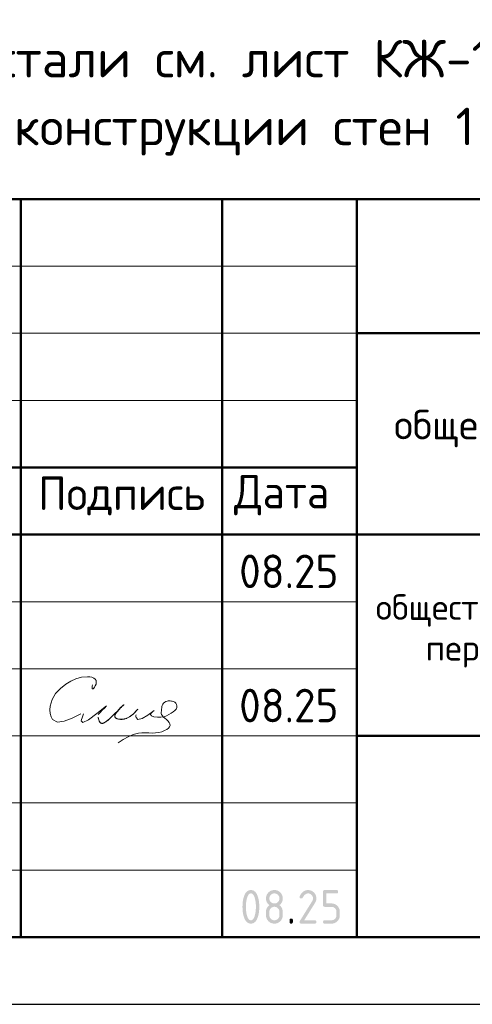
# Model space of a CAD drawing. Header units: millimetres. Extents: x 0 to 50400, y 0 to 35652.
# Tile 5 of 10: x 32391 to 36432, y 0 to 8804. Entities that reach past the tile are written whole.
import ezdxf

# ---------------------------------------------------------------- set-up
doc = ezdxf.new("R2010")
doc.units = ezdxf.units.MM
doc.layers.add('Standard', color=7, linetype='Continuous', lineweight=25)
doc.styles.add('ISOCPEUR', font='txt')

msp = doc.modelspace()

# ---------------------------------------------------------------- hatches: boundary and pattern name
at = {"layer": 'Standard', "linetype": 'Continuous', "lineweight": 25, "transparency": 33554687}
h = msp.add_hatch(color=7, dxfattribs=at)
h.paths.add_polyline_path([(34499.8, 871.5), (34499.8, 880.9), (34499.3, 889.9), (34498.8, 899), (34497.8, 907.7), (34496.8, 916.5), (34495.3, 925), (34493.9, 933.5), (34491.9, 941.7), (34490.4, 948), (34488.7, 953.4), (34487, 958.8), (34485.1, 963.5), (34483.2, 968.2), (34481.1, 972.1), (34479, 975.9), (34476.7, 979), (34474.4, 982.2), (34471.8, 984.5), (34469.3, 986.8), (34466.6, 988.4), (34463.9, 989.9), (34461, 990.7), (34458.1, 991.5), (34455, 991.5), (34451.9, 991.5), (34449, 990.7), (34446.1, 989.9), (34443.4, 988.4), (34440.8, 986.8), (34438.3, 984.5), (34435.8, 982.1), (34433.5, 979), (34431.2, 975.9), (34429.1, 972), (34427, 968.1), (34425.1, 963.4), (34423.2, 958.7), (34421.5, 953.2), (34419.8, 947.8), (34418.3, 941.5), (34416.3, 933.1), (34414.8, 924.5), (34413.2, 916), (34412.2, 907.2), (34411.2, 898.5), (34410.7, 889.5), (34410.2, 880.6), (34410.2, 871.5), (34410.2, 862.3), (34410.7, 853.3), (34411.2, 844.3), (34412.2, 835.5), (34413.2, 826.7), (34414.6, 818.2), (34416.1, 809.6), (34418.1, 801.3), (34419.6, 795.1), (34421.3, 789.7), (34423, 784.2), (34424.9, 779.6), (34426.8, 774.9), (34428.9, 771), (34431, 767.1), (34433.3, 764), (34435.6, 760.9), (34438.1, 758.6), (34440.6, 756.3), (34443.3, 754.7), (34446.1, 753.2), (34449, 752.4), (34451.9, 751.6), (34455, 751.6), (34458.1, 751.6), (34461, 752.4), (34463.9, 753.2), (34466.6, 754.7), (34469.3, 756.3), (34471.8, 758.6), (34474.4, 760.9), (34476.7, 764), (34479, 767.1), (34481.1, 771), (34483.2, 774.9), (34485.1, 779.6), (34487, 784.2), (34488.7, 789.7), (34490.4, 795.1), (34491.9, 801.3), (34493.9, 809.6), (34495.3, 818.2), (34496.8, 826.7), (34497.8, 835.5), (34498.8, 844.3), (34499.3, 853.3), (34499.8, 862.3)])
h.paths.add_polyline_path([(34529.9, 871.5), (34529.9, 864.8), (34529.6, 858.4), (34529.4, 851.9), (34529, 845.6), (34528.6, 839.4), (34528, 833.4), (34527.4, 827.3), (34526.6, 821.5), (34525.7, 815.7), (34524.7, 810.2), (34523.7, 804.6), (34522.4, 799.3), (34521.2, 793.9), (34519.8, 788.8), (34518.3, 783.7), (34516.7, 778.8), (34514.3, 771.7), (34511.5, 765.4), (34508.7, 759.1), (34505.6, 753.8), (34502.5, 748.4), (34499, 743.9), (34495.5, 739.4), (34491.6, 735.9), (34487.8, 732.3), (34483.5, 729.6), (34479.3, 726.9), (34474.7, 725.1), (34470.2, 723.3), (34465.2, 722.4), (34460.3, 721.5), (34455, 721.5), (34449.7, 721.5), (34444.7, 722.4), (34439.8, 723.3), (34435.2, 725.1), (34430.6, 726.9), (34426.4, 729.6), (34422.2, 732.2), (34418.4, 735.8), (34414.5, 739.4), (34411, 743.8), (34407.5, 748.3), (34404.4, 753.6), (34401.2, 759), (34398.5, 765.2), (34395.7, 771.5), (34393.3, 778.6), (34391.6, 783.5), (34390.2, 788.6), (34388.8, 793.7), (34387.5, 799.1), (34386.3, 804.4), (34385.3, 810), (34384.2, 815.6), (34383.4, 821.4), (34382.6, 827.2), (34382, 833.2), (34381.4, 839.3), (34380.9, 845.5), (34380.5, 851.8), (34380.3, 858.3), (34380.1, 864.8), (34380.1, 871.5), (34380.1, 878.3), (34380.3, 884.8), (34380.5, 891.3), (34380.9, 897.6), (34381.4, 903.8), (34382, 909.9), (34382.6, 915.9), (34383.4, 921.7), (34384.2, 927.5), (34385.3, 933.1), (34386.3, 938.7), (34387.5, 944), (34388.8, 949.4), (34390.2, 954.5), (34391.6, 959.6), (34393.3, 964.5), (34395.7, 971.6), (34398.5, 977.9), (34401.2, 984.1), (34404.4, 989.5), (34407.5, 994.8), (34411, 999.3), (34414.5, 1003.7), (34418.4, 1007.3), (34422.2, 1010.9), (34426.4, 1013.5), (34430.6, 1016.2), (34435.2, 1018), (34439.8, 1019.8), (34444.7, 1020.7), (34449.7, 1021.5), (34455, 1021.5), (34460.3, 1021.5), (34465.2, 1020.6), (34470.2, 1019.8), (34474.7, 1018), (34479.3, 1016.2), (34483.5, 1013.5), (34487.8, 1010.8), (34491.6, 1007.2), (34495.5, 1003.6), (34499, 999.2), (34502.5, 994.7), (34505.6, 989.3), (34508.7, 984), (34511.5, 977.7), (34514.3, 971.4), (34516.7, 964.3), (34518.3, 959.4), (34519.8, 954.3), (34521.2, 949.2), (34522.4, 943.8), (34523.7, 938.5), (34524.7, 932.9), (34525.7, 927.3), (34526.6, 921.5), (34527.4, 915.7), (34528, 909.7), (34528.6, 903.7), (34529, 897.4), (34529.4, 891.2), (34529.6, 884.7), (34529.9, 878.3)], flags=16)
h = msp.add_hatch(color=7, dxfattribs=at)
h.paths.add_polyline_path([(34664.8, 751.6), (34669.5, 751.6), (34673.9, 752.4), (34678.2, 753.2), (34682.2, 754.9), (34686.1, 756.5), (34689.7, 758.9), (34693.4, 761.4), (34696.6, 764.7), (34699.9, 767.9), (34702.3, 771.6), (34704.7, 775.2), (34706.4, 779.2), (34708, 783.2), (34708.8, 787.5), (34709.6, 791.9), (34709.6, 796.6), (34709.6, 826.6), (34709.6, 831.2), (34708.8, 835.6), (34708, 839.9), (34706.4, 843.8), (34704.7, 847.8), (34702.2, 851.5), (34699.8, 855.1), (34696.5, 858.4), (34693.2, 861.7), (34689.6, 864.1), (34686, 866.6), (34682, 868.3), (34678.1, 869.9), (34673.8, 870.7), (34669.5, 871.6), (34664.8, 871.6), (34660.1, 871.6), (34655.8, 870.7), (34651.5, 869.9), (34647.5, 868.3), (34643.5, 866.7), (34639.9, 864.2), (34636.3, 861.8), (34633, 858.5), (34629.8, 855.2), (34627.3, 851.6), (34624.9, 848), (34623.3, 844), (34621.6, 840), (34620.8, 835.6), (34620, 831.3), (34620, 826.6), (34620, 796.6), (34620, 791.9), (34620.8, 787.5), (34621.6, 783.2), (34623.3, 779.2), (34624.9, 775.2), (34627.3, 771.6), (34629.8, 767.9), (34633, 764.7), (34636.3, 761.4), (34639.9, 758.9), (34643.5, 756.5), (34647.5, 754.9), (34651.5, 753.2), (34655.8, 752.4), (34660.1, 751.6)])
h.paths.add_polyline_path([(34664.8, 721.5), (34660.9, 721.5), (34657.2, 721.9), (34653.5, 722.2), (34649.9, 722.9), (34646.3, 723.6), (34642.8, 724.6), (34639.4, 725.7), (34636, 727), (34632.7, 728.4), (34629.6, 730.1), (34626.4, 731.8), (34623.4, 733.9), (34620.4, 735.9), (34617.5, 738.3), (34614.6, 740.7), (34611.9, 743.5), (34609.1, 746.2), (34606.7, 749.1), (34604.3, 752), (34602.3, 755), (34600.2, 758), (34598.5, 761.2), (34596.8, 764.4), (34595.4, 767.7), (34594.1, 771), (34593, 774.5), (34592, 777.9), (34591.3, 781.6), (34590.6, 785.2), (34590.3, 788.9), (34590, 792.6), (34590, 796.5), (34590, 826.5), (34590, 831.2), (34590.4, 835.6), (34590.9, 840.1), (34591.8, 844.3), (34592.8, 848.5), (34594.2, 852.5), (34595.6, 856.4), (34597.5, 860.2), (34599.4, 863.9), (34601.7, 867.5), (34604.1, 871), (34606.9, 874.3), (34609.7, 877.6), (34613, 880.6), (34616.3, 883.7), (34620, 886.5), (34616.3, 889.4), (34613, 892.4), (34609.7, 895.5), (34606.9, 898.8), (34604.1, 902.1), (34601.7, 905.6), (34599.4, 909.2), (34597.5, 912.9), (34595.6, 916.7), (34594.2, 920.6), (34592.8, 924.6), (34591.8, 928.8), (34590.9, 933), (34590.4, 937.4), (34590, 941.9), (34590, 946.5), (34590, 950.4), (34590.3, 954.2), (34590.6, 957.9), (34591.3, 961.5), (34592, 965.1), (34593, 968.6), (34594.1, 972.1), (34595.4, 975.4), (34596.8, 978.7), (34598.5, 981.9), (34600.2, 985), (34602.3, 988.1), (34604.3, 991.1), (34606.7, 994), (34609.1, 996.9), (34611.9, 999.6), (34614.6, 1002.4), (34617.5, 1004.8), (34620.4, 1007.2), (34623.4, 1009.2), (34626.4, 1011.3), (34629.6, 1013), (34632.7, 1014.7), (34636, 1016.1), (34639.4, 1017.4), (34642.8, 1018.5), (34646.3, 1019.5), (34649.9, 1020.2), (34653.5, 1020.9), (34657.2, 1021.2), (34660.9, 1021.5), (34664.8, 1021.5), (34668.7, 1021.5), (34672.4, 1021.2), (34676.2, 1020.9), (34679.8, 1020.2), (34683.4, 1019.5), (34686.8, 1018.5), (34690.3, 1017.4), (34693.6, 1016.1), (34696.9, 1014.7), (34700.1, 1013), (34703.2, 1011.3), (34706.3, 1009.2), (34709.3, 1007.2), (34712.2, 1004.8), (34715.1, 1002.4), (34717.8, 999.6), (34720.5, 996.9), (34722.9, 994), (34725.3, 991.1), (34727.4, 988.1), (34729.4, 985), (34731.1, 981.9), (34732.8, 978.7), (34734.2, 975.4), (34735.6, 972.1), (34736.6, 968.6), (34737.6, 965.1), (34738.3, 961.5), (34739, 957.9), (34739.3, 954.2), (34739.7, 950.4), (34739.7, 946.5), (34739.7, 941.9), (34739.2, 937.4), (34738.7, 933), (34737.8, 928.8), (34736.9, 924.6), (34735.5, 920.6), (34734.1, 916.7), (34732.2, 912.9), (34730.3, 909.2), (34727.9, 905.6), (34725.6, 902.1), (34722.8, 898.8), (34720, 895.5), (34716.7, 892.4), (34713.4, 889.4), (34709.6, 886.5), (34715, 882.5), (34719.4, 877.9), (34723.8, 873.3), (34727.2, 868.3), (34730.6, 863.3), (34733.1, 857.8), (34735.5, 852.3), (34736.9, 846.3), (34737.2, 844.8), (34737.5, 842.9), (34737.9, 841), (34738.1, 838.7), (34738.4, 836.4), (34738.6, 833.7), (34738.8, 831), (34739, 827.8), (34739.2, 824.7), (34739.3, 821.2), (34739.4, 817.7), (34739.5, 813.8), (34739.6, 809.9), (34739.6, 805.6), (34739.7, 801.3), (34739.7, 796.5), (34739.7, 792.6), (34739.3, 788.9), (34739, 785.2), (34738.3, 781.6), (34737.6, 777.9), (34736.6, 774.5), (34735.6, 771), (34734.2, 767.7), (34732.8, 764.4), (34731.1, 761.2), (34729.4, 758), (34727.4, 755), (34725.3, 752), (34722.9, 749.1), (34720.5, 746.2), (34717.8, 743.5), (34715.1, 740.7), (34712.2, 738.3), (34709.3, 735.9), (34706.3, 733.9), (34703.2, 731.8), (34700.1, 730.1), (34696.9, 728.4), (34693.6, 727), (34690.3, 725.7), (34686.8, 724.6), (34683.4, 723.6), (34679.8, 722.9), (34676.2, 722.2), (34672.4, 721.9), (34668.7, 721.5)], flags=16)
h.paths.add_polyline_path([(34664.8, 901.5), (34669.5, 901.5), (34673.9, 902.3), (34678.2, 903.1), (34682.2, 904.7), (34686.1, 906.4), (34689.7, 908.8), (34693.4, 911.3), (34696.6, 914.6), (34699.9, 917.8), (34702.3, 921.5), (34704.7, 925.1), (34706.4, 929.1), (34708, 933.1), (34708.8, 937.4), (34709.6, 941.8), (34709.6, 946.5), (34709.6, 951.1), (34708.8, 955.5), (34708, 959.8), (34706.4, 963.7), (34704.7, 967.7), (34702.2, 971.4), (34699.8, 975), (34696.5, 978.3), (34693.2, 981.6), (34689.6, 984), (34686, 986.5), (34682, 988.2), (34678.1, 989.8), (34673.8, 990.6), (34669.5, 991.5), (34664.8, 991.5), (34660.1, 991.5), (34655.8, 990.6), (34651.5, 989.8), (34647.5, 988.2), (34643.5, 986.6), (34639.9, 984.1), (34636.3, 981.7), (34633, 978.4), (34629.8, 975.1), (34627.3, 971.5), (34624.9, 967.9), (34623.3, 963.9), (34621.6, 959.9), (34620.8, 955.5), (34620, 951.2), (34620, 946.5), (34620, 941.8), (34620.8, 937.4), (34621.6, 933.1), (34623.3, 929.1), (34624.9, 925.1), (34627.3, 921.5), (34629.8, 917.8), (34633, 914.6), (34636.3, 911.3), (34639.9, 908.8), (34643.5, 906.4), (34647.5, 904.7), (34651.5, 903.1), (34655.8, 902.3), (34660.1, 901.5)])
for points in [[(34964.6, 1021.5), (34968.5, 1021.5), (34972.2, 1021.2), (34976, 1020.9), (34979.6, 1020.2), (34983.2, 1019.5), (34986.7, 1018.5), (34990.1, 1017.4), (34993.4, 1016.1), (34996.7, 1014.7), (34999.9, 1013), (35003.1, 1011.3), (35006.1, 1009.2), (35009.1, 1007.2), (35012, 1004.8), (35014.9, 1002.4), (35017.6, 999.6), (35020.4, 996.9), (35022.8, 994), (35025.2, 991.1), (35027.2, 988.1), (35029.3, 985), (35031, 981.9), (35032.7, 978.7), (35034.1, 975.4), (35035.5, 972.1), (35036.5, 968.6), (35037.5, 965.2), (35038.2, 961.5), (35038.9, 957.9), (35039.2, 954.2), (35039.6, 950.4), (35039.6, 946.6), (35039.6, 941.2), (35038.7, 935.9), (35037.9, 930.5), (35036.2, 925.1), (35034.5, 919.7), (35031.9, 914.3), (35029.3, 908.8), (35025.9, 903.4), (34931.4, 751.6), (35024.6, 751.6), (35026.4, 751.6), (35028.1, 751.4), (35029.7, 751.1), (35031.1, 750.7), (35032.5, 750.2), (35033.7, 749.5), (35034.9, 748.8), (35035.8, 747.8), (35036.8, 746.9), (35037.5, 745.7), (35038.2, 744.6), (35038.6, 743.2), (35039.1, 741.7), (35039.3, 740.1), (35039.6, 738.4), (35039.6, 736.6), (35039.6, 734.7), (35039.3, 733), (35039.1, 731.4), (35038.6, 730), (35038.2, 728.6), (35037.5, 727.4), (35036.8, 726.2), (35035.8, 725.3), (35034.9, 724.4), (35033.7, 723.7), (35032.5, 723), (35031.1, 722.5), (35029.7, 722), (35028.1, 721.8), (35026.4, 721.5), (35024.6, 721.5), (34904.6, 721.5), (34902.7, 721.5), (34901.1, 721.8), (34899.5, 722), (34898.1, 722.5), (34896.7, 723), (34895.5, 723.7), (34894.3, 724.4), (34893.4, 725.3), (34892.4, 726.2), (34891.7, 727.4), (34891, 728.6), (34890.6, 730), (34890.1, 731.4), (34889.9, 733), (34889.6, 734.7), (34889.6, 736.5), (34889.6, 738.8), (34890.2, 741), (34890.9, 743.1), (34892.1, 745.2), (35002.1, 921.7), (35004, 924.7), (35005.4, 927.8), (35006.8, 930.8), (35007.7, 933.9), (35008.6, 937), (35009.1, 940.2), (35009.6, 943.3), (35009.6, 946.5), (35009.6, 951.2), (35008.8, 955.5), (35007.9, 959.8), (35006.3, 963.8), (35004.6, 967.7), (35002.2, 971.4), (34999.7, 975), (34996.4, 978.3), (34993.1, 981.6), (34989.5, 984.1), (34985.8, 986.6), (34981.9, 988.2), (34977.9, 989.8), (34973.6, 990.7), (34969.3, 991.5), (34964.6, 991.5), (34961.4, 991.5), (34958.3, 990.9), (34955.2, 990.3), (34952.1, 989.1), (34949.1, 988), (34946.1, 986.2), (34943.1, 984.4), (34940.1, 982.1), (34937.2, 979.7), (34934.3, 976.8), (34931.4, 973.8), (34928.6, 970.3), (34925.8, 966.7), (34923, 962.6), (34920.3, 958.5), (34917.6, 953.8), (34916.5, 952), (34915.2, 950.6), (34913.9, 949.2), (34912.3, 948.3), (34910.7, 947.4), (34908.8, 947), (34906.8, 946.5), (34904.6, 946.5), (34902.7, 946.5), (34901.1, 946.7), (34899.5, 947), (34898.1, 947.4), (34896.7, 947.9), (34895.5, 948.6), (34894.3, 949.3), (34893.4, 950.3), (34892.4, 951.2), (34891.7, 952.4), (34891, 953.5), (34890.6, 954.9), (34890.1, 956.3), (34889.9, 958), (34889.6, 959.6), (34889.6, 961.5), (34889.6, 963.2), (34890, 964.7), (34890.3, 966.3), (34891, 967.6), (34894.5, 974.4), (34898.2, 980.3), (34902, 986.2), (34906.1, 991.2), (34910.1, 996.3), (34914.4, 1000.5), (34918.8, 1004.7), (34923.4, 1008.1), (34928, 1011.4), (34932.8, 1014), (34937.7, 1016.5), (34942.9, 1018.2), (34948, 1019.9), (34953.5, 1020.7), (34958.9, 1021.5)], [(35099.5, 886.5), (35099.5, 1006.5), (35099.5, 1008.4), (35099.8, 1010.1), (35100, 1011.7), (35100.4, 1013.1), (35100.9, 1014.5), (35101.6, 1015.7), (35102.3, 1016.9), (35103.3, 1017.8), (35104.2, 1018.7), (35105.4, 1019.4), (35106.5, 1020.1), (35107.9, 1020.6), (35109.3, 1021.1), (35111, 1021.3), (35112.6, 1021.5), (35114.5, 1021.5), (35219.2, 1021.5), (35221.1, 1021.5), (35222.7, 1021.3), (35224.3, 1021.1), (35225.7, 1020.6), (35227.1, 1020.1), (35228.3, 1019.4), (35229.5, 1018.7), (35230.4, 1017.8), (35231.4, 1016.9), (35232.1, 1015.7), (35232.8, 1014.5), (35233.2, 1013.1), (35233.7, 1011.7), (35234, 1010), (35234.2, 1008.4), (35234.2, 1006.5), (35234.2, 1004.6), (35234, 1003), (35233.7, 1001.4), (35233.2, 999.9), (35232.8, 998.5), (35232.1, 997.4), (35231.4, 996.2), (35230.4, 995.2), (35229.5, 994.3), (35228.3, 993.6), (35227.1, 992.9), (35225.7, 992.4), (35224.3, 992), (35222.7, 991.7), (35221.1, 991.5), (35219.2, 991.5), (35129.6, 991.5), (35129.6, 901.6), (35174.4, 901.6), (35178.3, 901.6), (35182.1, 901.3), (35185.8, 900.9), (35189.4, 900.2), (35193, 899.5), (35196.4, 898.5), (35199.9, 897.5), (35203.2, 896.1), (35206.5, 894.7), (35209.7, 893), (35212.8, 891.3), (35215.9, 889.2), (35218.9, 887.1), (35221.8, 884.7), (35224.6, 882.3), (35227.4, 879.5), (35230.1, 876.8), (35232.5, 873.9), (35234.9, 871), (35236.9, 868), (35239, 864.9), (35240.7, 861.8), (35242.4, 858.6), (35243.8, 855.3), (35245.1, 852), (35246.2, 848.5), (35247.2, 845.1), (35247.9, 841.5), (35248.5, 837.9), (35248.9, 834.2), (35249.2, 830.4), (35249.2, 826.6), (35249.2, 796.6), (35249.2, 792.7), (35248.9, 788.9), (35248.5, 785.2), (35247.9, 781.6), (35247.2, 778), (35246.1, 774.5), (35245.1, 771), (35243.7, 767.7), (35242.4, 764.4), (35240.6, 761.2), (35238.9, 758.1), (35236.9, 755), (35234.8, 752), (35232.4, 749.1), (35230, 746.2), (35227.2, 743.5), (35224.5, 740.7), (35221.6, 738.3), (35218.7, 735.9), (35215.7, 733.9), (35212.7, 731.8), (35209.5, 730.1), (35206.3, 728.4), (35203, 727), (35199.7, 725.7), (35196.3, 724.6), (35192.8, 723.6), (35189.2, 722.9), (35185.7, 722.2), (35182, 721.9), (35178.2, 721.5), (35174.4, 721.5), (35114.5, 721.5), (35112.6, 721.5), (35111, 721.8), (35109.3, 722), (35107.9, 722.5), (35106.5, 723), (35105.4, 723.7), (35104.2, 724.4), (35103.3, 725.3), (35102.3, 726.2), (35101.6, 727.4), (35100.9, 728.6), (35100.5, 730), (35100, 731.4), (35099.8, 733), (35099.5, 734.7), (35099.5, 736.6), (35099.5, 738.4), (35099.8, 740.1), (35100, 741.7), (35100.4, 743.2), (35100.9, 744.6), (35101.6, 745.7), (35102.3, 746.9), (35103.3, 747.8), (35104.2, 748.8), (35105.4, 749.5), (35106.5, 750.2), (35107.9, 750.7), (35109.3, 751.1), (35111, 751.4), (35112.6, 751.6), (35114.5, 751.6), (35174.3, 751.6), (35179, 751.6), (35183.4, 752.4), (35187.7, 753.2), (35191.7, 754.9), (35195.7, 756.5), (35199.3, 758.9), (35202.9, 761.4), (35206.1, 764.7), (35209.4, 767.9), (35211.9, 771.6), (35214.3, 775.2), (35215.9, 779.2), (35217.6, 783.2), (35218.4, 787.5), (35219.2, 791.9), (35219.2, 796.6), (35219.2, 826.6), (35219.2, 831.2), (35218.4, 835.5), (35217.5, 839.9), (35215.9, 843.8), (35214.3, 847.8), (35211.8, 851.4), (35209.3, 855.1), (35206, 858.4), (35202.8, 861.7), (35199.1, 864.1), (35195.5, 866.6), (35191.5, 868.3), (35187.6, 869.9), (35183.3, 870.7), (35179, 871.5), (35174.3, 871.5), (35114.5, 871.5), (35112.6, 871.5), (35111, 871.8), (35109.3, 872), (35107.9, 872.5), (35106.5, 873), (35105.4, 873.6), (35104.2, 874.4), (35103.3, 875.3), (35102.3, 876.2), (35101.6, 877.4), (35100.9, 878.6), (35100.4, 880), (35100, 881.4), (35099.8, 883), (35099.5, 884.7)], [(34799.8, 751.6), (34799.8, 753.5), (34800, 755.1), (34800.3, 756.8), (34800.7, 758.2), (34801.2, 759.6), (34801.9, 760.8), (34802.6, 761.9), (34803.6, 762.9), (34804.5, 763.8), (34805.7, 764.5), (34806.8, 765.2), (34808.2, 765.7), (34809.7, 766.2), (34811.3, 766.4), (34812.9, 766.6), (34814.8, 766.6), (34816.7, 766.6), (34818.3, 766.4), (34820, 766.2), (34821.4, 765.7), (34822.8, 765.2), (34824, 764.5), (34825.2, 763.8), (34826.1, 762.9), (34827, 761.9), (34827.7, 760.8), (34828.4, 759.6), (34828.9, 758.2), (34829.4, 756.8), (34829.6, 755.1), (34829.8, 753.5), (34829.8, 751.6), (34829.8, 736.6), (34829.8, 734.7), (34829.6, 733), (34829.4, 731.4), (34828.9, 730), (34828.4, 728.6), (34827.7, 727.4), (34827, 726.2), (34826.1, 725.3), (34825.2, 724.4), (34824, 723.7), (34822.8, 723), (34821.4, 722.5), (34820, 722), (34818.3, 721.8), (34816.7, 721.5), (34814.8, 721.5), (34812.9, 721.5), (34811.3, 721.8), (34809.7, 722), (34808.2, 722.5), (34806.8, 723), (34805.7, 723.7), (34804.5, 724.4), (34803.6, 725.3), (34802.6, 726.2), (34801.9, 727.4), (34801.2, 728.6), (34800.7, 730), (34800.3, 731.4), (34800, 733), (34799.8, 734.7), (34799.8, 736.6)]]:
    msp.add_hatch(color=7, dxfattribs=at).paths.add_polyline_path(points, flags=16)

# ---------------------------------------------------------------- linework, layer by layer
at = {"layer": 'Standard', "color": 7, "linetype": 'Continuous', "lineweight": 50, "transparency": 33554687}
for p, q in [((27600, 7200), (49800, 7200)), ((32400, 600), (32400, 7200)), ((34200, 600), (34200, 7200)), ((35400, 600), (35400, 7200)), ((35400, 6000), (49800, 6000)), ((27600, 4800), (35400, 4800)), ((27600, 4800), (35400, 4800)), ((27600, 4200), (35400, 4200)), ((27600, 4200), (35400, 4200)), ((35400, 4200), (49800, 4200)), ((35400, 2400), (49800, 2400))]:
    msp.add_line(p, q, dxfattribs=at)
at = {"layer": 'Standard', "color": 7, "linetype": 'Continuous', "lineweight": 13, "transparency": 33554687}
for p, q in [((27600, 6600), (35400, 6600)), ((27600, 6000), (35400, 6000)), ((27600, 5400), (35400, 5400)), ((27600, 3600), (35400, 3600)), ((27600, 3000), (35400, 3000)), ((27600, 3000), (35400, 3000)), ((27600, 2400), (35400, 2400)), ((27600, 2400), (35400, 2400)), ((27600, 1800), (35400, 1800)), ((27600, 1200), (35400, 1200))]:
    msp.add_line(p, q, dxfattribs=at)
at = {"layer": 'Standard', "color": 7, "linetype": 'Continuous', "lineweight": 25, "transparency": 33554687}
msp.add_line((27600, 600), (49800, 600), dxfattribs=at)
msp.add_line((27600, 600), (49800, 600), dxfattribs=at)
msp.add_line((27600, 600), (49800, 600), dxfattribs=at)
msp.add_lwpolyline([(0, 0), (50400, 0), (50400, 35640), (0, 35640), (0, 0)], close=True, dxfattribs=at)
at = {"layer": 'Standard', "color": 220, "linetype": 'Continuous', "lineweight": 13, "transparency": 33554687}
for points in [[(50400, 35640), (0, 35640), (0, 0), (50400, 0), (50400, 35640)], [(2400, 0), (50400, 0), (50400, 35040), (2400, 35040), (2400, 0)]]:
    msp.add_lwpolyline(points, dxfattribs=at)
at = {"layer": 'Standard', "color": 7, "linetype": 'Continuous', "lineweight": 50, "transparency": 33554687}
msp.add_lwpolyline([(2400, 35040), (49800, 35040), (49800, 600), (2400, 600), (2400, 35040)], close=True, dxfattribs=at)
at = {"layer": 'Standard', "color": 7, "linetype": 'Continuous', "lineweight": 25, "transparency": 33554687}
msp.add_lwpolyline([(49800, 7200), (27600, 7200), (27600, 600), (49800, 600), (49800, 7200)], dxfattribs=at)
at = {"layer": 'Standard', "color": 250, "linetype": 'Continuous', "lineweight": 18, "true_color": 0x2d2d2d, "transparency": 33554687}
for points in [[(33040.4, 2856.7), (33038.6, 2844.1), (33037.5, 2832.9), (33037.9, 2824.6), (33040.4, 2820.7), (33045.4, 2822), (33052.1, 2827.6), (33059.3, 2836.1), (33065.8, 2846.1), (33072.8, 2863.1), (33074.8, 2879.3), (33072.4, 2893.9), (33065.8, 2906.1), (33052.7, 2917.1), (33035.5, 2924.1), (33015.8, 2927.8), (32995.3, 2929.2), (32941.5, 2925), (32892, 2911.2), (32846, 2889.5), (32802.5, 2861.9), (32754, 2823.6), (32711.7, 2778.7), (32679.9, 2726.4), (32662.7, 2665.8), (32660.8, 2632.1), (32663.8, 2599), (32671.8, 2569.2), (32684.9, 2545.6), (32728.1, 2523.1), (32788.3, 2531), (32859.9, 2559.1), (32937.1, 2597.2)], [(32961.1, 2597.2), (32953.8, 2579.5), (32947.1, 2562.6), (32942, 2547.5), (32939.1, 2535.1), (32954.5, 2518.3), (33005.5, 2544.4), (33080.1, 2598.9), (33166.5, 2667.8)], [(33446.1, 2639), (33445.5, 2638.3), (33444.9, 2637.6), (33444.3, 2637), (33443.6, 2636.3), (33434.6, 2626.5), (33425.5, 2616.8), (33416.1, 2607.3), (33406.5, 2598), (33400.4, 2592.6), (33394.2, 2587.3), (33387.9, 2582.1), (33381.3, 2577.2), (33375.9, 2573.4), (33370.3, 2569.8), (33364.7, 2566.5), (33358.9, 2563.3), (33353.8, 2560.7), (33348.5, 2558.3), (33343.2, 2556.2), (33337.8, 2554.2), (33332.8, 2552.7), (33327.6, 2551.3), (33322.5, 2550.1), (33317.3, 2549.2), (33312.1, 2548.5), (33306.9, 2548), (33301.8, 2547.7), (33296.6, 2547.7), (33291.3, 2547.9), (33286, 2548.3), (33280.8, 2548.9), (33275.6, 2549.7), (33271.4, 2550.6), (33267.2, 2551.6), (33263, 2552.8), (33259, 2554.3), (33256.4, 2555.4), (33253.8, 2556.6), (33251.3, 2558), (33249, 2559.5), (33247.5, 2560.6), (33246.1, 2561.8), (33244.9, 2563), (33243.7, 2564.4), (33242.9, 2565.6), (33242.2, 2566.8), (33241.6, 2568.1), (33241, 2569.5), (33240.6, 2571), (33240.3, 2572.5), (33240.2, 2574.1), (33240.1, 2575.6), (33240.2, 2577.8), (33240.5, 2579.9), (33240.9, 2582), (33241.5, 2584.1), (33242.5, 2587.3), (33243.8, 2590.5), (33245.2, 2593.6), (33246.8, 2596.6), (33249.7, 2601.5), (33252.9, 2606.3), (33256.2, 2610.9), (33259.7, 2615.5), (33266.2, 2623.7), (33272.9, 2631.7), (33279.9, 2639.3), (33287.2, 2646.7), (33295.5, 2654.5), (33303.8, 2662.2), (33312.1, 2670.2), (33320, 2678.9), (33320.3, 2679.2), (33320.5, 2679.4), (33320.8, 2679.6), (33321.1, 2679.7), (33321.1, 2679.7), (33321.1, 2679.7), (33321.1, 2679.7), (33321.1, 2679.7), (33321.1, 2679.7), (33321.1, 2679.7), (33321.1, 2679.7), (33321.1, 2679.7), (33321.1, 2679.7), (33321.1, 2679.7), (33321.1, 2679.7), (33321.1, 2679.7), (33321.1, 2679.7), (33321.1, 2679.7), (33321.1, 2679.7), (33321.1, 2679.7), (33321, 2679.5), (33320.9, 2679.3), (33320.7, 2679.1), (33320.5, 2679), (33305.7, 2666), (33292.2, 2652.6), (33279.4, 2638.9), (33266.7, 2625.1), (33248.4, 2606), (33229.5, 2587.3), (33210.1, 2568.9), (33190.4, 2551), (33183.5, 2544.9), (33176.6, 2539), (33169.5, 2533.3), (33162.2, 2527.8), (33158, 2524.8), (33153.6, 2522), (33149.2, 2519.4), (33144.6, 2517), (33141.7, 2515.6), (33138.7, 2514.4), (33135.7, 2513.4), (33132.7, 2512.6), (33130.6, 2512.2), (33128.5, 2511.9), (33126.3, 2511.8), (33124.2, 2511.8), (33122.5, 2512), (33120.8, 2512.3), (33119.2, 2512.7), (33117.6, 2513.2), (33116.1, 2513.9), (33114.6, 2514.7), (33113.2, 2515.6), (33111.9, 2516.6), (33110.4, 2517.9), (33109, 2519.4), (33107.7, 2521), (33106.5, 2522.6), (33104.6, 2525.6), (33102.9, 2528.6), (33101.5, 2531.8), (33100.1, 2535), (33097.2, 2543), (33094.6, 2551.1), (33092.3, 2559.2), (33090.1, 2567.4)], [(33090.1, 2567.4), (33094, 2553.5), (33098.1, 2540.4), (33102.8, 2529), (33108.3, 2520.1), (33130.3, 2512.1), (33159.9, 2526.1), (33195.4, 2555.6), (33235.1, 2594), (33268.7, 2627.1), (33298, 2656.1), (33317, 2675.3), (33320, 2678.8), (33313.9, 2673.2), (33303.8, 2663.5), (33291.2, 2650.8), (33277.5, 2636.4), (33260.3, 2616.3), (33246.9, 2596.7), (33240.3, 2579), (33243.6, 2564.6), (33250.9, 2558.2), (33261.3, 2553.4), (33273.7, 2550.1), (33286.7, 2548.2), (33317.9, 2549.3), (33346.2, 2557.4), (33371.9, 2570.8), (33395.2, 2588.1), (33408.7, 2600.1), (33421.5, 2612.7), (33433.9, 2625.7), (33446.1, 2639)], [(33166.5, 2667.8), (33147.4, 2648.7), (33128.3, 2629.6), (33109.2, 2610.5), (33090.1, 2591.4)], [(33592.6, 2626.6), (33580.6, 2617.6), (33570.1, 2608.7), (33562.3, 2600.4), (33558.6, 2592.7), (33566.4, 2580.1), (33589.4, 2571.5), (33620.4, 2567.1), (33652, 2567.2), (33679.2, 2571.8), (33701.8, 2580.2), (33722.5, 2591.4), (33743.5, 2604.4), (33760, 2614.7), (33775.5, 2626.1), (33787.8, 2639.4), (33794.4, 2655.3), (33794.7, 2667.8), (33791.6, 2680.5), (33785.5, 2692.1), (33776.9, 2701.1), (33769.7, 2705.3), (33761.8, 2708.1), (33753.4, 2710), (33744.8, 2711.2), (33735.7, 2712.3), (33726.7, 2712.8), (33717.7, 2712.6), (33708.8, 2711.2), (33696.8, 2707.2), (33685.6, 2700.9), (33675.8, 2692.6), (33668.3, 2682.8), (33663.6, 2672.6), (33660.8, 2661.6), (33659, 2650), (33657.6, 2637.9), (33656, 2625.1), (33654.9, 2612.6), (33655.2, 2600.7), (33657.6, 2589.9), (33664.4, 2578.2), (33674.6, 2567.9), (33686.9, 2558), (33700, 2547.5), (33713.4, 2534.7), (33724.5, 2520.8), (33731.6, 2506.5), (33732.9, 2492.4), (33728, 2480), (33718.2, 2468.7), (33705.1, 2458.6), (33690.5, 2449.9), (33661.1, 2437.2), (33631.8, 2429.7), (33602.5, 2426.3), (33572.9, 2425.7), (33542.8, 2426.8), (33512.5, 2428), (33482.4, 2428.2), (33452.9, 2425.7), (33405, 2413.5), (33359.2, 2392.9), (33314.7, 2366.6), (33270.9, 2337.5)], [(33429.2, 2588.1), (33428.8, 2581.6), (33428.6, 2575.3), (33428.7, 2569.4), (33429.2, 2564.1), (33446.4, 2545.5), (33483.9, 2556.2), (33534.9, 2586.5), (33592.6, 2626.6)]]:
    msp.add_lwpolyline(points, dxfattribs=at)

# ---------------------------------------------------------------- texts
at = {"layer": 'Standard', "color": 7, "linetype": 'Continuous', "lineweight": 13, "transparency": 33554687, "insert": (27600, 8624), "char_height": 336, "width": 13731.48, "attachment_point": 1, "line_spacing_factor": 1.084337}
msp.add_mtext('\\A1;{\\fISOCPEUR|i0|b0;\\H335.999994;\\W1.000000;\\C7;1. Ведомость расхода стали см. лист КЖ-1.1}\\P{\\fISOCPEUR|i0|b0;\\H335.999994;\\W1.000000;\\C7;2. Опалубочный план конструкции стен 1 этажа см. лист КЖ-2}\\P', dxfattribs=at)
at = {"layer": 'Standard', "color": 7, "linetype": 'Continuous', "lineweight": 25, "transparency": 33554687, "attachment_point": 7, "style": 'ISOCPEUR'}
for s, insert, char_height, width in [('\\W0.99;общественного-делового ', (35733.3, 4979.6), 264, 4457.19), ('\\W0.96;Подпись', (32555.3, 4371.4), 300, 1613.136), ('\\W0.94;Дата', (34305.2, 4371.4), 300, 1161.283), ('\\W0.94;08.25', (34350.1, 3721.5), 300, 1070.015), ('\\W0.94;08.25', (34350.1, 2521.5), 300, 1070.015)]:
    msp.add_mtext(s, dxfattribs=dict(at, insert=insert, char_height=char_height, width=width))
at = {"layer": 'Standard', "color": 7, "linetype": 'Continuous', "lineweight": 18, "transparency": 33554687, "char_height": 228, "attachment_point": 7, "style": 'ISOCPEUR'}
for s, insert, width in [('\\W0.99;общественно-делового и коммерческого назначения на', (35570.1, 3376), 8168.165), ('\\W0.99;первом этаже здания и встроенно-пристроенным', (36014.7, 3011.2), 7279.773)]:
    msp.add_mtext(s, dxfattribs=dict(at, insert=insert, width=width))

doc.saveas('drawing.dxf')
